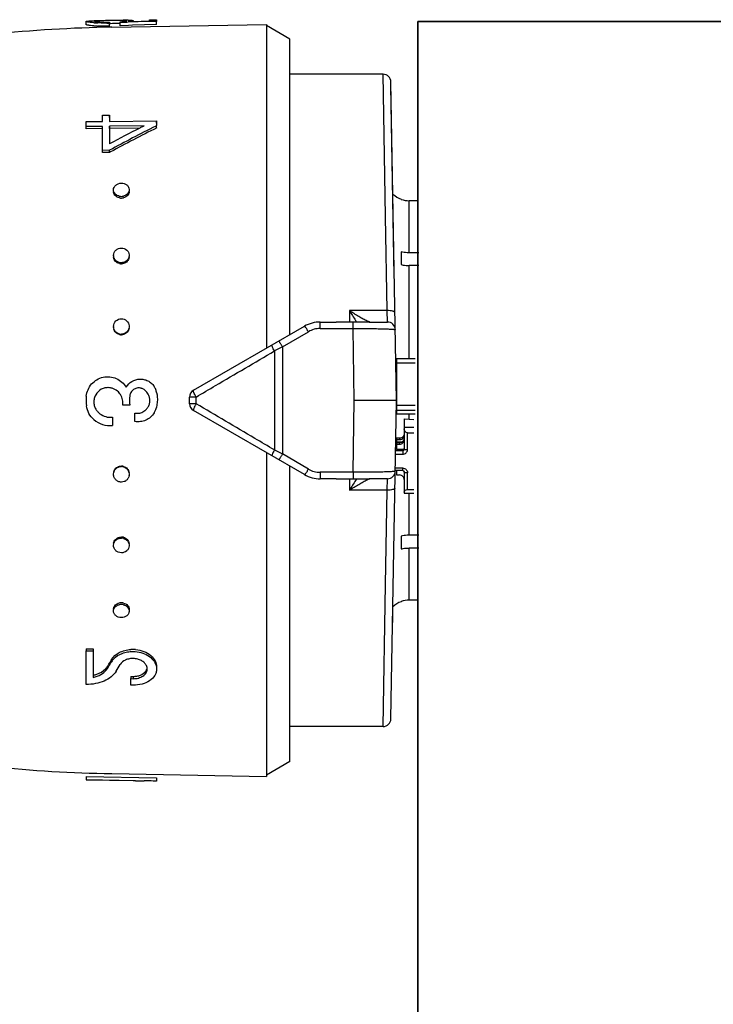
# Model space of a CAD drawing. Header units: millimetres. Extents: x 14365 to 105143, y -126377 to -22383.
# Tile 55 of 191: x 46597 to 46641, y -122816 to -122753. Entities that reach past the tile are written whole.
import ezdxf

# ---------------------------------------------------------------- set-up
doc = ezdxf.new("R2010")
doc.units = ezdxf.units.MM
doc.layers.add('UT_ZAŘÍZENÍ - OT', color=3, linetype='Continuous', lineweight=35)

msp = doc.modelspace()

# ---------------------------------------------------------------- linework, layer by layer
at = {"color": 0, "linetype": 'Continuous'}
for p, q in [((46601.289, -122753.468), (46601.286, -122753.268)), ((46601.922, -122753.222), (46601.937, -122753.221)), ((46601.937, -122753.221), (46601.949, -122753.221)), ((46601.938, -122753.281), (46601.937, -122753.235)), ((46602.851, -122753.208), (46602.729, -122753.21)), ((46602.775, -122753.308), (46602.775, -122753.37)), ((46602.779, -122753.569), (46602.775, -122753.37)), ((46602.852, -122753.408), (46602.777, -122753.409)), ((46602.921, -122753.632), (46612.789, -122753.459)), ((46603.463, -122753.402), (46603.432, -122753.402)), ((46603.461, -122753.341), (46603.461, -122753.288)), ((46603.891, -122753.325), (46603.461, -122753.341)), ((46603.465, -122753.54), (46603.461, -122753.341)), ((46603.981, -122753.521), (46603.465, -122753.54)), ((46603.685, -122753.268), (46603.684, -122753.204)), ((46603.978, -122753.322), (46603.891, -122753.325)), ((46603.973, -122753.274), (46604.276, -122753.264)), ((46605.269, -122753.277), (46603.978, -122753.322)), ((46604.239, -122753.512), (46603.981, -122753.521)), ((46604.122, -122753.269), (46604.122, -122753.254)), ((46605.788, -122753.458), (46604.239, -122753.512)), ((46604.276, -122753.264), (46605.335, -122753.23)), ((46604.285, -122753.21), (46604.286, -122753.263)), ((46605.336, -122753.274), (46605.269, -122753.277)), ((46605.335, -122753.162), (46605.785, -122753.154)), ((46605.335, -122753.23), (46605.335, -122753.162)), ((46605.785, -122753.259), (46605.336, -122753.274)), ((46605.785, -122753.154), (46605.785, -122753.259)), ((46605.788, -122753.458), (46605.785, -122753.259)), ((46612.789, -122753.459), (46612.789, -122774.104)), ((46614.289, -122754.399), (46612.789, -122753.533)), ((46614.289, -122773.238), (46614.289, -122754.399)), ((46620.235, -122756.633), (46614.289, -122756.633)), ((46620.389, -122765.698), (46620.235, -122756.633)), ((46621.089, -122777.433), (46620.735, -122757.125)), ((46620.951, -122769.499), (46620.739, -122757.374)), ((46602.335, -122759.238), (46602.785, -122759.233)), ((46602.335, -122759.644), (46602.335, -122759.238)), ((46602.785, -122759.233), (46602.785, -122759.638)), ((46602.789, -122759.383), (46602.785, -122759.233)), ((46601.286, -122759.657), (46602.335, -122759.644)), ((46601.286, -122759.968), (46601.286, -122759.657)), ((46602.335, -122759.955), (46601.286, -122759.968)), ((46601.289, -122760.112), (46601.286, -122759.968)), ((46602.335, -122761.487), (46602.335, -122759.955)), ((46602.785, -122759.638), (46605.785, -122759.599)), ((46605, -122759.921), (46602.785, -122759.949)), ((46602.785, -122759.949), (46602.785, -122761.068)), ((46602.789, -122760.094), (46602.785, -122759.949)), ((46604.944, -122759.949), (46605, -122759.921)), ((46605.785, -122759.911), (46605.73, -122759.939)), ((46605.785, -122759.599), (46605.785, -122759.911)), ((46605.788, -122759.746), (46605.785, -122759.599)), ((46605.788, -122760.055), (46605.785, -122759.911)), ((46602.339, -122760.099), (46601.289, -122760.112)), ((46604.706, -122760.069), (46602.789, -122760.094)), ((46602.789, -122760.094), (46602.789, -122760.951)), ((46602.785, -122761.482), (46602.335, -122761.487)), ((46602.339, -122761.618), (46602.335, -122761.487)), ((46602.789, -122761.613), (46602.339, -122761.618)), ((46602.789, -122761.613), (46602.785, -122761.482)), ((46602.841, -122761.585), (46602.789, -122761.613)), ((46621.389, -122764.597), (46621.389, -122764.61)), ((46621.889, -122768.02), (46621.889, -122764.696)), ((46622.459, -122764.696), (46621.889, -122764.696)), ((46620.491, -122771.709), (46620.389, -122765.698)), ((46621.389, -122767.96), (46621.389, -122768.773)), ((46622.507, -122768.02), (46621.889, -122768.02)), ((46621.889, -122774.759), (46621.889, -122768.833)), ((46622.514, -122768.833), (46621.889, -122768.833)), ((46618.089, -122771.709), (46618.089, -122772.442)), ((46620.491, -122771.709), (46618.089, -122771.709)), ((46620.51, -122772.433), (46620.491, -122771.709)), ((46616.219, -122772.848), (46616.219, -122772.433)), ((46616.219, -122772.433), (46617.246, -122772.433)), ((46618.317, -122772.848), (46618.316, -122772.441)), ((46619.353, -122772.433), (46620.51, -122772.433)), ((46608.139, -122776.789), (46615.219, -122772.701)), ((46613.823, -122774.021), (46615.469, -122773.053)), ((46616.219, -122772.848), (46618.317, -122772.848)), ((46618.389, -122777.433), (46618.317, -122772.848)), ((46613.302, -122774.278), (46613.302, -122780.589)), ((46613.823, -122774.021), (46613.823, -122780.845)), ((46621.089, -122774.759), (46621.089, -122778.281)), ((46621.089, -122774.759), (46622.289, -122774.759)), ((46621.089, -122775.043), (46622.289, -122775.043)), ((46607.889, -122777.645), (46607.889, -122777.222)), ((46608.302, -122777.649), (46608.302, -122777.218)), ((46618.317, -122782.019), (46618.389, -122777.433)), ((46621.089, -122777.433), (46618.389, -122777.433)), ((46620.735, -122797.742), (46621.089, -122777.433)), ((46604.075, -122777.736), (46603.625, -122777.736)), ((46604.395, -122778.777), (46604.395, -122778.242)), ((46615.219, -122782.165), (46608.139, -122778.078)), ((46621.089, -122777.739), (46622.289, -122777.739)), ((46621.089, -122778.054), (46622.289, -122778.054)), ((46602.965, -122778.505), (46602.965, -122779.039)), ((46621.089, -122778.281), (46622.289, -122778.281)), ((46621.589, -122778.608), (46621.589, -122780.531)), ((46621.589, -122778.608), (46622.189, -122778.641)), ((46621.889, -122778.624), (46621.889, -122778.281)), ((46621.589, -122779.139), (46622.189, -122779.139)), ((46621.789, -122780.57), (46621.789, -122779.491)), ((46621.789, -122779.491), (46622.189, -122779.491)), ((46621.043, -122780.048), (46621.049, -122779.725)), ((46621.091, -122780.051), (46621.043, -122780.048)), ((46621.043, -122780.082), (46621.452, -122780.082)), ((46621.089, -122779.837), (46621.089, -122780.082)), ((46621.289, -122779.837), (46621.089, -122779.837)), ((46621.089, -122779.935), (46621.289, -122779.935)), ((46621.089, -122780.13), (46621.089, -122780.571)), ((46621.289, -122780.13), (46621.089, -122780.13)), ((46621.289, -122779.837), (46621.289, -122779.935)), ((46621.289, -122780.13), (46621.289, -122780.227)), ((46612.789, -122780.762), (46612.789, -122801.407)), ((46621.033, -122780.629), (46621.489, -122780.629)), ((46621.089, -122780.473), (46621.036, -122780.473)), ((46621.089, -122780.277), (46621.039, -122780.277)), ((46621.089, -122780.227), (46621.289, -122780.227)), ((46621.489, -122780.571), (46621.089, -122780.571)), ((46621.489, -122780.571), (46621.489, -122780.864)), ((46615.469, -122781.814), (46613.823, -122780.845)), ((46621.029, -122780.864), (46621.489, -122780.864)), ((46614.289, -122800.467), (46614.289, -122781.628)), ((46616.219, -122782.019), (46616.219, -122782.433)), ((46618.317, -122782.019), (46616.219, -122782.019)), ((46618.317, -122782.019), (46618.316, -122782.426)), ((46621.489, -122781.908), (46621.011, -122781.908)), ((46621.489, -122781.747), (46621.014, -122781.747)), ((46621.089, -122781.908), (46621.089, -122782.189)), ((46621.489, -122781.908), (46621.489, -122781.747)), ((46621.589, -122782.002), (46621.589, -122783.356)), ((46617.246, -122782.433), (46616.219, -122782.433)), ((46618.089, -122782.425), (46618.089, -122783.158)), ((46620.51, -122782.433), (46619.353, -122782.433)), ((46620.491, -122783.158), (46620.51, -122782.433)), ((46621.089, -122782.189), (46621.289, -122782.189)), ((46621.789, -122783.12), (46621.789, -122782.041)), ((46620.491, -122783.158), (46618.089, -122783.158)), ((46620.389, -122789.169), (46620.491, -122783.158)), ((46621.789, -122783.12), (46622.189, -122783.12)), ((46621.589, -122783.356), (46622.189, -122783.356)), ((46621.889, -122786.033), (46621.889, -122783.356)), ((46621.389, -122786.094), (46621.389, -122786.907)), ((46622.514, -122786.033), (46621.889, -122786.033)), ((46621.889, -122790.17), (46621.889, -122786.846)), ((46622.507, -122786.846), (46621.889, -122786.846)), ((46620.235, -122798.233), (46620.389, -122789.169)), ((46622.459, -122790.17), (46621.889, -122790.17)), ((46621.389, -122790.256), (46621.389, -122790.269)), ((46620.834, -122792.048), (46620.849, -122791.187)), ((46601.289, -122793.274), (46601.286, -122793.406)), ((46601.289, -122793.274), (46601.739, -122793.279)), ((46601.739, -122793.279), (46601.735, -122793.411)), ((46601.286, -122795.548), (46601.286, -122793.406)), ((46601.286, -122793.406), (46601.735, -122793.411)), ((46601.735, -122793.411), (46601.735, -122795.099)), ((46602.656, -122794.386), (46602.652, -122794.527)), ((46602.766, -122794.339), (46602.794, -122794.291)), ((46602.883, -122794.011), (46602.911, -122793.963)), ((46602.911, -122793.963), (46602.907, -122794.101)), ((46604.139, -122795.031), (46604.135, -122795.177)), ((46604.135, -122795.585), (46604.135, -122795.177)), ((46604.135, -122795.177), (46604.285, -122795.179)), ((46604.139, -122795.031), (46604.289, -122795.033)), ((46604.289, -122795.033), (46604.285, -122795.179)), ((46604.285, -122795.587), (46604.135, -122795.585)), ((46620.235, -122798.233), (46614.289, -122798.233)), ((46614.289, -122800.467), (46612.789, -122801.333)), ((46601.289, -122801.419), (46601.286, -122801.619)), ((46601.289, -122801.419), (46605.788, -122801.498)), ((46602.921, -122801.235), (46612.789, -122801.407)), ((46601.286, -122801.631), (46601.286, -122801.619)), ((46601.286, -122801.619), (46605.785, -122801.697)), ((46604.435, -122801.686), (46601.286, -122801.631)), ((46604.435, -122801.689), (46604.435, -122801.686)), ((46604.435, -122801.689), (46604.998, -122801.699)), ((46605.788, -122801.498), (46605.785, -122801.697)), ((46605.788, -122801.508), (46605.785, -122801.708)), ((46605.785, -122801.697), (46605.785, -122801.708))]:
    msp.add_line(p, q, dxfattribs=at)
for centre, radius, start, end in [((46604.492, -122843.618), 90, 91, 95.86353), ((46602.404, -122744.792), 8.577, 265.82558, 266.62577), ((46602.405, -122744.941), 8.626, 265.85586, 266.65073), ((46602.553, -122788.956), 35.74, 91.01238, 91.21551), ((46602.477, -122743.538), 9.833, 266.63176, 267.39596), ((46602.478, -122743.67), 9.899, 266.65673, 267.41559), ((46602.082, -122755.017), 1.789, 94.25337, 94.6326), ((46602.138, -122755.786), 2.559, 93.45872, 94.22835), ((46602.558, -122740.828), 12.544, 270.2757, 270.99142), ((46602.601, -122743.279), 10.03, 270.37671, 270.99382), ((46603.012, -122746.88), 6.424, 274.00652, 274.76218), ((46603.098, -122747.922), 5.379, 274.77014, 275.5791), ((46603.534, -122758.482), 5.28, 88.37447, 89.19799), ((46604.395, -122795.311), 42.126, 90.84632, 91.00332), ((46604.109, -122776.21), 23.023, 90.56986, 90.83886), ((46604.009, -122766.414), 13.227, 90.13111, 90.55891), ((46620.235, -122757.133), 0.5, 1.00273, 90.00005), ((46653.074, -122853.873), 105.191, 116.74897, 118.55954), ((46649.706, -122848.849), 99.533, 116.72558, 116.87901), ((46652.618, -122854.537), 105.923, 116.89327, 118.06457), ((46652.81, -122854.25), 105.279, 116.52799, 118.3353), ((46603.378, -122764.113), 0.34, 181.83857, 189.22993), ((46603.531, -122763.843), 0.578, 257.40046, 263.77919), ((46603.53, -122763.854), 0.567, 263.76903, 270.51539), ((46603.529, -122763.844), 0.577, 270.61415, 283.65474), ((46603.709, -122764.104), 0.33, 0.0012, 1.80344), ((46621.889, -122763.183), 1.5, 226.64917, 250.52878), ((46603.535, -122763.946), 0.583, 257.43846, 263.79562), ((46603.534, -122763.957), 0.572, 263.78497, 270.51556), ((46603.532, -122763.946), 0.582, 270.61233, 283.61615), ((46621.891, -122763.187), 1.509, 250.58004, 269.92942), ((46603.45, -122768.184), 0.415, 180.00363, 182.62681), ((46603.534, -122768.12), 0.529, 255.90699, 262.90203), ((46603.537, -122768.188), 0.533, 255.94846, 262.92018), ((46603.532, -122768.134), 0.515, 262.89641, 270.33517), ((46603.536, -122768.203), 0.519, 262.91395, 270.33539), ((46603.621, -122768.253), 0.417, 351.68515, 359.95596), ((46638.872, -122759.186), 24.264, 211.06983, 212.81472), ((46616.219, -122774.433), 2, 90, 120), ((46634.915, -122761.731), 19.559, 212.83138, 213.19135), ((46620.51, -122772.933), 0.5, 0.9973, 89.99995), ((46603.506, -122772.718), 0.471, 180.01487, 185.18459), ((46603.536, -122772.708), 0.505, 254.94557, 262.29746), ((46603.54, -122772.739), 0.509, 254.989, 262.3166), ((46603.534, -122772.725), 0.488, 262.29512, 270.14263), ((46616.22, -122774.327), 1.479, 90.0293, 120.51258), ((46603.537, -122772.756), 0.492, 262.31359, 270.14288), ((46721.384, -122993.394), 244.324, 116.11937, 116.25551), ((46620.99, -122775.589), 0.0994, 313.59217, 359.98031), ((46620.989, -122775.577), 0.301, 284.00989, 289.44256), ((46602.682, -122777.496), 0.878, 79.26214, 86.10486), ((46602.672, -122777.545), 0.927, 73.07928, 79.21627), ((46602.668, -122777.583), 0.963, 41.07571, 50.01192), ((46602.662, -122777.587), 0.97, 32.46127, 41.04427), ((46604.644, -122777.211), 0.576, 71.25318, 78.39725), ((46604.646, -122777.205), 0.569, 63.84048, 71.25521), ((46604.521, -122777.44), 0.836, 39.13046, 49.82845), ((46604.528, -122777.435), 0.828, 29.69129, 39.12926), ((46604.725, -122777.134), 1.078, 27.84061, 34.02965), ((46604.729, -122777.132), 1.073, 21.6663, 27.84286), ((46604.746, -122777.125), 1.054, 15.21143, 21.66816), ((46603.834, -122777.372), 1.999, 11.83461, 15.19202), ((46608.389, -122777.222), 0.5, 120, 180), ((46620.989, -122777.205), 0.3, 70.55401, 72.35353), ((46603.947, -122777.433), 2.661, 174.20363, 187.38301), ((46606.372, -122777.433), 2.316, 172.81682, 187.51949), ((46602.676, -122777.539), 0.893, 214.11402, 220.95302), ((46602.847, -122777.391), 1.119, 220.98571, 227.22441), ((46604.537, -122777.47), 0.785, 259.56156, 266.77563), ((46604.524, -122777.432), 0.831, 307.97112, 320.9467), ((46604.517, -122777.425), 0.841, 320.92395, 328.11089), ((46604.566, -122777.571), 1.247, 328.36326, 330.5708), ((46604.58, -122777.579), 1.23, 330.55262, 339.45926), ((46604.626, -122777.596), 1.181, 339.47291, 345.3977), ((46608.389, -122777.645), 0.5, 180, 240), ((46602.848, -122777.399), 1.644, 229.79423, 274.1007), ((46602.847, -122777.407), 1.104, 269.87405, 276.1358), ((46621.299, -122779.64), 0.29, 325.94596, 359.95559), ((46721.384, -122561.472), 244.324, 243.74449, 243.88063), ((46603.533, -122782.142), 0.489, 81.95126, 89.79291), ((46603.537, -122782.111), 0.493, 81.96974, 89.79318), ((46603.531, -122782.16), 0.507, 74.61727, 81.95392), ((46603.534, -122782.129), 0.51, 74.66061, 81.97306), ((46616.22, -122780.54), 1.479, 239.48743, 269.97069), ((46620.51, -122781.933), 0.5, 270, 359), ((46621.501, -122782.002), 0.0882, 0.03691, 8.66078), ((46603.554, -122782.151), 0.481, 352.20997, 354.91531), ((46616.219, -122780.433), 2, 240, 270), ((46638.794, -122795.631), 24.171, 147.18194, 148.9335), ((46635.257, -122793.358), 19.968, 146.8123, 147.16491), ((46603.532, -122786.733), 0.516, 82.18024, 89.60747), ((46603.535, -122786.665), 0.52, 82.19776, 89.60771), ((46603.529, -122786.75), 0.533, 75.22208, 82.18643), ((46603.533, -122786.682), 0.537, 75.26335, 82.20456), ((46621.891, -122791.68), 1.509, 90.07058, 109.41996), ((46603.378, -122790.754), 0.34, 170.77007, 178.16143), ((46603.53, -122791.019), 0.574, 89.52764, 102.6205), ((46603.534, -122790.917), 0.579, 90.47615, 102.57666), ((46603.533, -122790.901), 0.563, 89.46365, 90.42767), ((46603.53, -122791.014), 0.569, 82.70603, 89.43816), ((46603.533, -122790.912), 0.574, 82.72194, 89.43835), ((46603.528, -122791.029), 0.584, 76.3765, 82.71678), ((46603.531, -122790.926), 0.588, 76.41423, 82.73319), ((46603.709, -122790.763), 0.33, 358.19656, 359.9988), ((46621.889, -122791.683), 1.5, 109.47122, 133.35083), ((46604.266, -122795.257), 1.949, 89.34777, 93.68224), ((46604.266, -122795.289), 1.981, 84.74512, 89.3338), ((46603.871, -122794.688), 1.129, 136.6726, 142.69573), ((46601.787, -122793.839), 1.027, 315.49883, 321.71461), ((46601.865, -122793.901), 0.927, 321.71489, 328.50896), ((46564.236, -122771.246), 44.921, 328.78337, 329.0635), ((46564.714, -122771.199), 44.466, 328.57088, 328.85214), ((46563.362, -122770.382), 46.046, 328.85211, 329.1259), ((46562.513, -122770.214), 46.929, 329.13232, 329.40315), ((46603.776, -122794.615), 1.009, 142.68913, 149.33475), ((46564.981, -122771.318), 44.808, 328.5423, 329.17295), ((46604.727, -122794.558), 0.458, 358.60453, 6.96692), ((46601.351, -122793.23), 1.908, 281.62893, 285.76186), ((46620.235, -122797.733), 0.5, 270, 359), ((46604.492, -122711.249), 90, 264.13647, 269)]:
    msp.add_arc(centre, radius, start, end, dxfattribs=at)
at = {"color": 0, "linetype": 'Continuous', "extrusion": (0, 0, -1)}
for centre, major_axis, ratio, start_param, end_param in [((46621.789, -122779.256), (0, -0.235), 0.85043, 0, 1.570796), ((46621.789, -122783.277), (0.2, 0), 0.785695, 3.141593, 4.712389)]:
    msp.add_ellipse(centre, major_axis=major_axis, ratio=ratio, start_param=start_param, end_param=end_param, dxfattribs=at)
at = {"color": 0, "linetype": 'Continuous'}
for points, knots in [([(46601.286, -122753.268), (46601.286, -122753.265), (46601.293, -122753.259), (46601.3, -122753.256), (46601.306, -122753.255)], [0, 0, 0, 0, 0.34526, 1, 1, 1, 1]), ([(46601.78, -122753.346), (46601.71, -122753.341), (46601.612, -122753.332), (46601.49, -122753.318), (46601.419, -122753.308), (46601.364, -122753.298), (46601.322, -122753.288), (46601.299, -122753.281), (46601.286, -122753.272), (46601.286, -122753.268)], [0, 0, 0, 0, 0.415889, 0.585993, 0.728367, 0.841268, 0.923827, 0.975949, 1, 1, 1, 1]), ([(46601.781, -122753.545), (46601.712, -122753.54), (46601.614, -122753.531), (46601.493, -122753.517), (46601.422, -122753.507), (46601.367, -122753.498), (46601.326, -122753.488), (46601.302, -122753.48), (46601.289, -122753.472), (46601.289, -122753.468)], [0, 0, 0, 0, 0.416026, 0.586157, 0.728535, 0.841423, 0.923955, 0.976034, 1, 1, 1, 1]), ([(46601.306, -122753.255), (46601.309, -122753.254), (46601.329, -122753.248), (46601.349, -122753.245), (46601.365, -122753.243)], [0, 0, 0, 0, 0.194984, 1, 1, 1, 1]), ([(46601.365, -122753.243), (46601.421, -122753.236), (46601.565, -122753.23), (46601.708, -122753.226), (46601.795, -122753.224)], [0, 0, 0, 0, 0.393124, 1, 1, 1, 1]), ([(46601.937, -122753.235), (46601.922, -122753.236), (46601.897, -122753.238), (46601.863, -122753.243), (46601.842, -122753.247), (46601.83, -122753.251), (46601.828, -122753.254)], [0, 0, 0, 0, 0.402142, 0.703286, 0.901798, 1, 1, 1, 1]), ([(46601.828, -122753.254), (46601.828, -122753.254), (46601.828, -122753.255), (46601.828, -122753.256), (46601.828, -122753.256)], [0, 0, 0, 0, 0.519614, 1, 1, 1, 1]), ([(46601.828, -122753.256), (46601.828, -122753.258), (46601.833, -122753.261), (46601.849, -122753.267), (46601.887, -122753.275), (46601.949, -122753.283), (46601.998, -122753.287), (46602.027, -122753.29)], [0, 0, 0, 0, 0.026104, 0.078509, 0.271488, 0.580502, 1, 1, 1, 1]), ([(46602.729, -122753.21), (46602.59, -122753.213), (46602.341, -122753.218), (46602.092, -122753.225), (46601.983, -122753.232)], [0, 0, 0, 0, 0.5608, 1, 1, 1, 1]), ([(46602.027, -122753.29), (46602.07, -122753.293), (46602.283, -122753.307), (46602.497, -122753.31), (46602.667, -122753.309)], [0, 0, 0, 0, 0.202928, 1, 1, 1, 1]), ([(46602.619, -122753.372), (46602.567, -122753.372), (46602.371, -122753.372), (46602.175, -122753.367), (46602.03, -122753.361)], [0, 0, 0, 0, 0.261385, 1, 1, 1, 1]), ([(46602.779, -122753.569), (46602.714, -122753.57), (46602.465, -122753.572), (46602.216, -122753.568), (46602.032, -122753.559)], [0, 0, 0, 0, 0.261104, 1, 1, 1, 1]), ([(46603.43, -122753.202), (46603.386, -122753.202), (46603.193, -122753.203), (46603, -122753.205), (46602.851, -122753.208)], [0, 0, 0, 0, 0.228486, 1, 1, 1, 1]), ([(46603.432, -122753.402), (46603.387, -122753.402), (46603.194, -122753.403), (46603.001, -122753.405), (46602.852, -122753.408)], [0, 0, 0, 0, 0.228577, 1, 1, 1, 1]), ([(46603.608, -122753.203), (46603.594, -122753.203), (46603.535, -122753.202), (46603.475, -122753.202), (46603.43, -122753.202)], [0, 0, 0, 0, 0.229978, 1, 1, 1, 1]), ([(46603.621, -122753.275), (46603.659, -122753.271), (46603.725, -122753.264), (46603.801, -122753.253), (46603.846, -122753.244), (46603.868, -122753.238), (46603.881, -122753.234), (46603.887, -122753.228), (46603.887, -122753.226)], [0, 0, 0, 0, 0.416564, 0.727805, 0.840468, 0.923103, 0.975235, 1, 1, 1, 1]), ([(46603.795, -122753.209), (46603.787, -122753.208), (46603.75, -122753.206), (46603.713, -122753.205), (46603.684, -122753.204)], [0, 0, 0, 0, 0.216654, 1, 1, 1, 1]), ([(46603.864, -122753.216), (46603.859, -122753.215), (46603.836, -122753.212), (46603.813, -122753.21), (46603.795, -122753.209)], [0, 0, 0, 0, 0.191517, 1, 1, 1, 1]), ([(46603.887, -122753.226), (46603.887, -122753.224), (46603.877, -122753.218), (46603.87, -122753.217), (46603.864, -122753.216)], [0, 0, 0, 0, 0.306489, 1, 1, 1, 1]), ([(46604.122, -122753.254), (46604.111, -122753.255), (46604.061, -122753.263), (46604.012, -122753.269), (46603.973, -122753.274)], [0, 0, 0, 0, 0.219199, 1, 1, 1, 1]), ([(46603.979, -122753.188), (46603.994, -122753.188), (46604.046, -122753.188), (46604.098, -122753.188), (46604.136, -122753.189)], [0, 0, 0, 0, 0.28218, 1, 1, 1, 1]), ([(46604.285, -122753.21), (46604.285, -122753.215), (46604.267, -122753.223), (46604.239, -122753.232), (46604.186, -122753.243), (46604.145, -122753.25), (46604.122, -122753.254)], [0, 0, 0, 0, 0.080473, 0.272652, 0.58028, 1, 1, 1, 1]), ([(46604.136, -122753.189), (46604.146, -122753.19), (46604.179, -122753.191), (46604.212, -122753.193), (46604.235, -122753.196)], [0, 0, 0, 0, 0.312325, 1, 1, 1, 1]), ([(46604.235, -122753.196), (46604.248, -122753.197), (46604.264, -122753.199), (46604.28, -122753.204), (46604.285, -122753.208), (46604.285, -122753.21)], [0, 0, 0, 0, 0.708486, 0.898996, 1, 1, 1, 1]), ([(46603.035, -122764.013), (46603.034, -122763.957), (46603.06, -122763.841), (46603.173, -122763.697), (46603.34, -122763.604), (46603.469, -122763.581), (46603.535, -122763.581)], [0, 0, 0, 0, 0.229393, 0.470966, 0.729703, 1, 1, 1, 1]), ([(46603.535, -122763.581), (46603.599, -122763.58), (46603.724, -122763.599), (46603.888, -122763.683), (46604.002, -122763.818), (46604.033, -122763.928), (46604.035, -122763.982)], [0, 0, 0, 0, 0.270385, 0.528616, 0.769944, 1, 1, 1, 1]), ([(46603.139, -122764.259), (46603.108, -122764.225), (46603.058, -122764.148), (46603.037, -122764.058), (46603.035, -122764.013)], [0, 0, 0, 0, 0.509651, 1, 1, 1, 1]), ([(46603.408, -122764.515), (46603.318, -122764.495), (46603.15, -122764.416), (46603.056, -122764.25), (46603.043, -122764.168)], [0, 0, 0, 0, 0.524629, 1, 1, 1, 1]), ([(46603.405, -122764.407), (46603.379, -122764.401), (46603.281, -122764.372), (46603.19, -122764.315), (46603.139, -122764.259)], [0, 0, 0, 0, 0.260211, 1, 1, 1, 1]), ([(46603.931, -122764.252), (46603.914, -122764.27), (46603.839, -122764.341), (46603.741, -122764.386), (46603.665, -122764.405)], [0, 0, 0, 0, 0.24218, 1, 1, 1, 1]), ([(46604.039, -122764.104), (46604.039, -122764.196), (46603.953, -122764.393), (46603.769, -122764.488), (46603.669, -122764.512)], [0, 0, 0, 0, 0.47302, 1, 1, 1, 1]), ([(46604.035, -122763.982), (46604.036, -122764.03), (46604.018, -122764.129), (46603.964, -122764.214), (46603.931, -122764.252)], [0, 0, 0, 0, 0.488775, 1, 1, 1, 1]), ([(46603.035, -122768.184), (46603.035, -122768.123), (46603.063, -122767.999), (46603.174, -122767.843), (46603.341, -122767.742), (46603.47, -122767.716), (46603.535, -122767.716)], [0, 0, 0, 0, 0.241806, 0.488407, 0.741812, 1, 1, 1, 1]), ([(46603.103, -122768.417), (46603.093, -122768.401), (46603.057, -122768.334), (46603.038, -122768.259), (46603.036, -122768.203)], [0, 0, 0, 0, 0.253103, 1, 1, 1, 1]), ([(46603.535, -122767.716), (46603.658, -122767.715), (46603.852, -122767.783), (46604, -122767.98), (46604.032, -122768.099), (46604.035, -122768.158)], [0, 0, 0, 0, 0.507384, 0.755665, 1, 1, 1, 1]), ([(46604.035, -122768.158), (46604.037, -122768.209), (46604.027, -122768.277), (46604.003, -122768.341), (46603.996, -122768.356)], [0, 0, 0, 0, 0.747031, 1, 1, 1, 1]), ([(46621.889, -122768.02), (46621.847, -122768.02), (46621.678, -122768.015), (46621.511, -122767.99), (46621.389, -122767.96)], [0, 0, 0, 0, 0.252472, 1, 1, 1, 1]), ([(46603.408, -122768.706), (46603.316, -122768.683), (46603.144, -122768.588), (46603.056, -122768.41), (46603.043, -122768.32)], [0, 0, 0, 0, 0.510101, 1, 1, 1, 1]), ([(46603.405, -122768.633), (46603.343, -122768.618), (46603.225, -122768.565), (46603.135, -122768.47), (46603.103, -122768.417)], [0, 0, 0, 0, 0.506643, 1, 1, 1, 1]), ([(46603.996, -122768.356), (46603.967, -122768.423), (46603.875, -122768.545), (46603.738, -122768.613), (46603.665, -122768.632)], [0, 0, 0, 0, 0.492845, 1, 1, 1, 1]), ([(46604.034, -122768.313), (46604.021, -122768.404), (46603.934, -122768.583), (46603.761, -122768.68), (46603.669, -122768.704)], [0, 0, 0, 0, 0.489899, 1, 1, 1, 1]), ([(46621.389, -122768.773), (46621.429, -122768.783), (46621.594, -122768.818), (46621.762, -122768.833), (46621.889, -122768.833)], [0, 0, 0, 0, 0.247091, 1, 1, 1, 1]), ([(46619.21, -122772.369), (46619.126, -122772.33), (46618.949, -122772.236), (46618.573, -122772.02), (46618.284, -122771.838), (46618.089, -122771.709)], [0, 0, 0, 0, 0.213248, 0.460801, 1, 1, 1, 1]), ([(46620.991, -122771.837), (46620.991, -122771.828), (46620.982, -122771.805), (46620.949, -122771.782), (46620.902, -122771.76), (46620.813, -122771.732), (46620.673, -122771.712), (46620.555, -122771.707), (46620.491, -122771.709)], [0, 0, 0, 0, 0.054454, 0.124226, 0.220024, 0.341181, 0.645763, 1, 1, 1, 1]), ([(46603.035, -122772.718), (46603.035, -122772.592), (46603.143, -122772.328), (46603.408, -122772.223), (46603.535, -122772.222)], [0, 0, 0, 0, 0.49811, 1, 1, 1, 1]), ([(46603.535, -122772.222), (46603.656, -122772.222), (46603.906, -122772.314), (46604.023, -122772.554), (46604.033, -122772.673)], [0, 0, 0, 0, 0.501804, 1, 1, 1, 1]), ([(46618.316, -122772.441), (46618.137, -122772.443), (46617.78, -122772.442), (46617.423, -122772.433), (46617.246, -122772.433)], [0, 0, 0, 0, 0.502804, 1, 1, 1, 1]), ([(46619.353, -122772.433), (46619.273, -122772.433), (46618.928, -122772.434), (46618.582, -122772.438), (46618.316, -122772.441)], [0, 0, 0, 0, 0.230893, 1, 1, 1, 1]), ([(46619.288, -122772.405), (46619.282, -122772.402), (46619.256, -122772.391), (46619.23, -122772.379), (46619.21, -122772.369)], [0, 0, 0, 0, 0.229765, 1, 1, 1, 1]), ([(46619.319, -122772.417), (46619.317, -122772.416), (46619.306, -122772.412), (46619.296, -122772.408), (46619.288, -122772.405)], [0, 0, 0, 0, 0.235586, 1, 1, 1, 1]), ([(46619.379, -122772.433), (46619.371, -122772.433), (46619.35, -122772.428), (46619.331, -122772.422), (46619.319, -122772.417)], [0, 0, 0, 0, 0.393757, 1, 1, 1, 1]), ([(46603.408, -122773.231), (46603.325, -122773.209), (46603.168, -122773.122), (46603.079, -122772.966), (46603.056, -122772.884)], [0, 0, 0, 0, 0.50198, 1, 1, 1, 1]), ([(46603.405, -122773.196), (46603.332, -122773.176), (46603.193, -122773.105), (46603.103, -122772.977), (46603.074, -122772.908)], [0, 0, 0, 0, 0.50114, 1, 1, 1, 1]), ([(46604.018, -122772.844), (46603.995, -122772.926), (46603.906, -122773.084), (46603.748, -122773.172), (46603.665, -122773.195)], [0, 0, 0, 0, 0.49918, 1, 1, 1, 1]), ([(46604.034, -122772.818), (46604.021, -122772.912), (46603.937, -122773.099), (46603.762, -122773.204), (46603.669, -122773.23)], [0, 0, 0, 0, 0.498032, 1, 1, 1, 1]), ([(46615.469, -122773.053), (46615.449, -122773.033), (46615.417, -122772.985), (46615.384, -122772.911), (46615.344, -122772.848), (46615.306, -122772.797), (46615.275, -122772.756), (46615.25, -122772.724), (46615.235, -122772.708), (46615.222, -122772.699), (46615.219, -122772.701)], [0, 0, 0, 0, 0.198142, 0.388892, 0.560134, 0.707991, 0.828678, 0.918542, 0.975091, 1, 1, 1, 1]), ([(46618.317, -122772.848), (46618.493, -122772.848), (46618.838, -122772.848), (46619.338, -122772.85), (46619.799, -122772.856), (46620.15, -122772.863), (46620.397, -122772.871), (46620.553, -122772.877), (46620.688, -122772.883), (46620.799, -122772.89), (46620.887, -122772.898), (46620.951, -122772.905), (46620.989, -122772.913), (46621.006, -122772.918), (46621.01, -122772.923), (46621.01, -122772.925)], [0, 0, 0, 0, 0.195605, 0.383531, 0.55643, 0.707585, 0.773165, 0.831259, 0.881323, 0.92293, 0.955723, 0.979458, 0.994025, 0.997954, 1, 1, 1, 1]), ([(46613.823, -122774.021), (46613.793, -122773.971), (46613.75, -122773.9), (46613.694, -122773.81), (46613.657, -122773.755), (46613.627, -122773.71), (46613.603, -122773.678), (46613.586, -122773.66), (46613.578, -122773.652), (46613.574, -122773.651), (46613.573, -122773.652)], [0, 0, 0, 0, 0.387648, 0.559336, 0.708365, 0.829964, 0.920373, 0.976704, 0.992026, 1, 1, 1, 1]), ([(46608.302, -122777.218), (46608.718, -122776.973), (46610.384, -122775.993), (46612.051, -122775.013), (46613.302, -122774.278)], [0, 0, 0, 0, 0.249365, 1, 1, 1, 1]), ([(46613.302, -122774.278), (46613.276, -122774.231), (46613.239, -122774.163), (46613.196, -122774.075), (46613.171, -122774.02), (46613.152, -122773.975), (46613.14, -122773.94), (46613.135, -122773.918), (46613.135, -122773.904), (46613.139, -122773.902)], [0, 0, 0, 0, 0.389691, 0.560136, 0.707341, 0.827183, 0.916538, 0.973346, 1, 1, 1, 1]), ([(46601.299, -122777.164), (46601.314, -122777.022), (46601.389, -122776.74), (46601.695, -122776.252), (46602.346, -122775.861), (46603.102, -122775.935), (46603.586, -122776.248), (46603.772, -122776.472), (46603.845, -122776.595)], [0, 0, 0, 0, 0.125806, 0.251598, 0.500158, 0.748611, 0.874302, 1, 1, 1, 1]), ([(46603.845, -122776.595), (46603.933, -122776.443), (46604.189, -122776.18), (46604.627, -122776.051), (46604.979, -122776.083), (46605.23, -122776.174), (46605.451, -122776.323), (46605.569, -122776.458), (46605.618, -122776.531)], [0, 0, 0, 0, 0.249691, 0.498274, 0.623384, 0.748679, 0.874168, 1, 1, 1, 1]), ([(46602.741, -122776.621), (46602.658, -122776.615), (46602.488, -122776.627), (46602.17, -122776.743), (46601.916, -122776.993), (46601.793, -122777.309), (46601.767, -122777.564), (46601.814, -122777.817), (46601.889, -122777.97), (46601.937, -122778.04)], [0, 0, 0, 0, 0.124702, 0.249421, 0.497433, 0.62303, 0.748788, 0.874419, 1, 1, 1, 1]), ([(46604.76, -122776.647), (46604.683, -122776.631), (46604.521, -122776.632), (46604.3, -122776.731), (46604.136, -122776.911), (46604.083, -122777.065), (46604.073, -122777.144)], [0, 0, 0, 0, 0.248903, 0.498305, 0.748695, 1, 1, 1, 1]), ([(46605.791, -122776.962), (46605.807, -122777.039), (46605.854, -122777.348), (46605.828, -122777.668), (46605.769, -122777.894)], [0, 0, 0, 0, 0.250786, 1, 1, 1, 1]), ([(46608.302, -122777.218), (46608.273, -122777.166), (46608.223, -122777.071), (46608.165, -122776.943), (46608.136, -122776.854), (46608.129, -122776.808), (46608.134, -122776.792), (46608.139, -122776.789)], [0, 0, 0, 0, 0.377895, 0.69297, 0.905251, 0.965919, 1, 1, 1, 1]), ([(46603.625, -122777.736), (46603.642, -122777.621), (46603.632, -122777.384), (46603.543, -122777.164), (46603.481, -122777.066)], [0, 0, 0, 0, 0.500135, 1, 1, 1, 1]), ([(46605.231, -122777.869), (46605.27, -122777.807), (46605.331, -122777.671), (46605.364, -122777.449), (46605.339, -122777.227), (46605.284, -122777.089), (46605.247, -122777.025)], [0, 0, 0, 0, 0.249892, 0.499949, 0.75024, 1, 1, 1, 1]), ([(46608.302, -122777.218), (46608.274, -122777.218), (46608.22, -122777.218), (46608.142, -122777.218), (46608.071, -122777.219), (46608.01, -122777.219), (46607.966, -122777.22), (46607.937, -122777.22), (46607.92, -122777.22), (46607.908, -122777.221), (46607.897, -122777.221), (46607.893, -122777.222), (46607.889, -122777.221), (46607.889, -122777.222)], [0, 0, 0, 0, 0.203374, 0.394866, 0.56769, 0.716771, 0.837685, 0.88646, 0.926896, 0.958626, 0.981467, 0.99529, 1, 1, 1, 1]), ([(46601.787, -122778.655), (46601.657, -122778.545), (46601.438, -122778.274), (46601.33, -122777.944), (46601.308, -122777.775)], [0, 0, 0, 0, 0.49938, 1, 1, 1, 1]), ([(46602.086, -122778.212), (46602.188, -122778.306), (46602.428, -122778.458), (46602.707, -122778.511), (46602.845, -122778.511)], [0, 0, 0, 0, 0.500561, 1, 1, 1, 1]), ([(46605.627, -122778.225), (46605.565, -122778.326), (46605.41, -122778.512), (46605.105, -122778.709), (46604.755, -122778.805), (46604.512, -122778.799), (46604.395, -122778.777)], [0, 0, 0, 0, 0.249964, 0.499879, 0.749906, 1, 1, 1, 1]), ([(46604.493, -122778.254), (46604.589, -122778.26), (46604.785, -122778.236), (46604.96, -122778.146), (46605.036, -122778.087)], [0, 0, 0, 0, 0.50069, 1, 1, 1, 1]), ([(46608.302, -122777.649), (46608.274, -122777.649), (46608.22, -122777.649), (46608.142, -122777.648), (46608.071, -122777.648), (46608.01, -122777.647), (46607.966, -122777.647), (46607.937, -122777.646), (46607.92, -122777.646), (46607.908, -122777.646), (46607.897, -122777.646), (46607.893, -122777.645), (46607.889, -122777.645), (46607.889, -122777.645)], [0, 0, 0, 0, 0.203374, 0.394866, 0.56769, 0.716771, 0.837685, 0.88646, 0.926896, 0.958626, 0.981467, 0.99529, 1, 1, 1, 1]), ([(46608.302, -122777.649), (46608.273, -122777.7), (46608.223, -122777.796), (46608.165, -122777.924), (46608.136, -122778.012), (46608.129, -122778.059), (46608.134, -122778.075), (46608.139, -122778.078)], [0, 0, 0, 0, 0.377895, 0.69297, 0.905251, 0.965919, 1, 1, 1, 1]), ([(46613.302, -122780.589), (46612.884, -122780.344), (46611.217, -122779.364), (46609.551, -122778.384), (46608.302, -122777.649)], [0, 0, 0, 0, 0.250578, 1, 1, 1, 1]), ([(46621.589, -122779.543), (46621.589, -122779.581), (46621.573, -122779.659), (46621.506, -122779.757), (46621.407, -122779.822), (46621.328, -122779.837), (46621.289, -122779.837)], [0, 0, 0, 0, 0.247784, 0.496832, 0.747734, 1, 1, 1, 1]), ([(46621.289, -122779.935), (46621.338, -122779.935), (46621.436, -122779.911), (46621.512, -122779.843), (46621.539, -122779.803)], [0, 0, 0, 0, 0.501963, 1, 1, 1, 1]), ([(46621.589, -122779.836), (46621.589, -122779.874), (46621.573, -122779.952), (46621.506, -122780.049), (46621.407, -122780.115), (46621.328, -122780.13), (46621.289, -122780.13)], [0, 0, 0, 0, 0.247784, 0.496832, 0.747734, 1, 1, 1, 1]), ([(46621.289, -122780.227), (46621.328, -122780.227), (46621.407, -122780.212), (46621.506, -122780.147), (46621.573, -122780.049), (46621.589, -122779.972), (46621.589, -122779.933)], [0, 0, 0, 0, 0.252266, 0.503168, 0.752216, 1, 1, 1, 1]), ([(46613.302, -122780.589), (46613.276, -122780.636), (46613.239, -122780.704), (46613.196, -122780.791), (46613.171, -122780.846), (46613.152, -122780.891), (46613.14, -122780.927), (46613.135, -122780.948), (46613.135, -122780.962), (46613.139, -122780.964)], [0, 0, 0, 0, 0.389693, 0.560138, 0.707342, 0.827185, 0.916539, 0.973347, 1, 1, 1, 1]), ([(46621.489, -122780.571), (46621.501, -122780.571), (46621.525, -122780.567), (46621.556, -122780.548), (46621.579, -122780.52), (46621.586, -122780.497), (46621.588, -122780.486)], [0, 0, 0, 0, 0.251925, 0.502849, 0.751924, 1, 1, 1, 1]), ([(46621.489, -122780.629), (46621.502, -122780.629), (46621.528, -122780.624), (46621.561, -122780.602), (46621.584, -122780.57), (46621.589, -122780.544), (46621.589, -122780.531)], [0, 0, 0, 0, 0.252236, 0.503168, 0.752245, 1, 1, 1, 1]), ([(46621.489, -122780.864), (46621.528, -122780.864), (46621.607, -122780.849), (46621.706, -122780.784), (46621.773, -122780.686), (46621.789, -122780.609), (46621.789, -122780.57)], [0, 0, 0, 0, 0.252255, 0.503168, 0.752226, 1, 1, 1, 1]), ([(46621.589, -122780.531), (46621.589, -122780.534), (46621.592, -122780.539), (46621.598, -122780.543), (46621.608, -122780.548), (46621.625, -122780.554), (46621.649, -122780.559), (46621.679, -122780.564), (46621.726, -122780.569), (46621.763, -122780.57), (46621.789, -122780.57)], [0, 0, 0, 0, 0.040706, 0.069574, 0.105554, 0.199505, 0.321626, 0.468167, 0.634164, 1, 1, 1, 1]), ([(46613.823, -122780.845), (46613.793, -122780.895), (46613.75, -122780.967), (46613.694, -122781.056), (46613.657, -122781.112), (46613.627, -122781.156), (46613.603, -122781.188), (46613.586, -122781.207), (46613.578, -122781.214), (46613.574, -122781.215), (46613.573, -122781.215)], [0, 0, 0, 0, 0.387648, 0.559336, 0.708365, 0.829964, 0.920373, 0.976704, 0.992026, 1, 1, 1, 1]), ([(46603.056, -122781.982), (46603.079, -122781.9), (46603.168, -122781.745), (46603.325, -122781.658), (46603.408, -122781.636)], [0, 0, 0, 0, 0.49802, 1, 1, 1, 1]), ([(46603.074, -122781.959), (46603.103, -122781.89), (46603.193, -122781.762), (46603.332, -122781.69), (46603.405, -122781.671)], [0, 0, 0, 0, 0.49886, 1, 1, 1, 1]), ([(46603.665, -122781.671), (46603.748, -122781.694), (46603.906, -122781.783), (46603.995, -122781.94), (46604.018, -122782.023)], [0, 0, 0, 0, 0.50082, 1, 1, 1, 1]), ([(46603.669, -122781.637), (46603.762, -122781.662), (46603.937, -122781.768), (46604.021, -122781.954), (46604.034, -122782.049)], [0, 0, 0, 0, 0.501968, 1, 1, 1, 1]), ([(46615.469, -122781.814), (46615.449, -122781.834), (46615.417, -122781.882), (46615.384, -122781.956), (46615.344, -122782.019), (46615.306, -122782.07), (46615.275, -122782.111), (46615.25, -122782.142), (46615.235, -122782.159), (46615.222, -122782.167), (46615.219, -122782.165)], [0, 0, 0, 0, 0.198108, 0.388908, 0.560156, 0.708001, 0.828682, 0.918545, 0.975091, 1, 1, 1, 1]), ([(46621.01, -122781.942), (46621.01, -122781.944), (46621.006, -122781.948), (46620.989, -122781.954), (46620.951, -122781.961), (46620.887, -122781.969), (46620.799, -122781.976), (46620.688, -122781.983), (46620.553, -122781.99), (46620.397, -122781.996), (46620.15, -122782.003), (46619.799, -122782.01), (46619.338, -122782.016), (46618.838, -122782.019), (46618.493, -122782.019), (46618.317, -122782.019)], [0, 0, 0, 0, 0.002046, 0.005975, 0.020542, 0.044277, 0.07707, 0.118677, 0.168741, 0.226835, 0.292415, 0.44357, 0.616469, 0.804395, 1, 1, 1, 1]), ([(46621.489, -122781.747), (46621.528, -122781.747), (46621.607, -122781.762), (46621.706, -122781.828), (46621.773, -122781.925), (46621.789, -122782.003), (46621.789, -122782.041)], [0, 0, 0, 0, 0.252255, 0.503168, 0.752226, 1, 1, 1, 1]), ([(46621.489, -122781.908), (46621.501, -122781.908), (46621.526, -122781.912), (46621.557, -122781.931), (46621.579, -122781.957), (46621.586, -122781.979), (46621.588, -122781.989)], [0, 0, 0, 0, 0.26767, 0.525516, 0.768461, 1, 1, 1, 1]), ([(46621.589, -122782.002), (46621.589, -122782.005), (46621.592, -122782.01), (46621.598, -122782.014), (46621.608, -122782.019), (46621.625, -122782.025), (46621.649, -122782.031), (46621.679, -122782.035), (46621.726, -122782.04), (46621.763, -122782.041), (46621.789, -122782.041)], [0, 0, 0, 0, 0.040706, 0.069574, 0.105554, 0.199505, 0.321626, 0.468167, 0.634164, 1, 1, 1, 1]), ([(46603.535, -122782.644), (46603.467, -122782.644), (46603.329, -122782.614), (46603.156, -122782.493), (46603.049, -122782.313), (46603.031, -122782.173), (46603.037, -122782.106)], [0, 0, 0, 0, 0.25144, 0.501784, 0.751362, 1, 1, 1, 1]), ([(46604.031, -122782.216), (46604.023, -122782.274), (46603.985, -122782.389), (46603.872, -122782.531), (46603.715, -122782.622), (46603.595, -122782.644), (46603.535, -122782.644)], [0, 0, 0, 0, 0.249231, 0.498303, 0.748586, 1, 1, 1, 1]), ([(46617.246, -122782.433), (46617.423, -122782.433), (46617.78, -122782.425), (46618.137, -122782.424), (46618.316, -122782.426)], [0, 0, 0, 0, 0.497196, 1, 1, 1, 1]), ([(46618.089, -122783.158), (46618.284, -122783.029), (46618.573, -122782.847), (46618.949, -122782.631), (46619.126, -122782.537), (46619.21, -122782.497)], [0, 0, 0, 0, 0.539199, 0.786752, 1, 1, 1, 1]), ([(46618.316, -122782.426), (46618.408, -122782.427), (46618.753, -122782.43), (46619.099, -122782.433), (46619.353, -122782.433)], [0, 0, 0, 0, 0.264643, 1, 1, 1, 1]), ([(46619.21, -122782.497), (46619.24, -122782.483), (46619.29, -122782.46), (46619.343, -122782.44), (46619.365, -122782.435)], [0, 0, 0, 0, 0.595054, 1, 1, 1, 1]), ([(46619.365, -122782.435), (46619.366, -122782.435), (46619.371, -122782.434), (46619.375, -122782.433), (46619.379, -122782.433)], [0, 0, 0, 0, 0.289793, 1, 1, 1, 1]), ([(46621.589, -122782.483), (46621.589, -122782.445), (46621.573, -122782.367), (46621.506, -122782.27), (46621.407, -122782.204), (46621.328, -122782.189), (46621.289, -122782.189)], [0, 0, 0, 0, 0.247784, 0.496832, 0.747734, 1, 1, 1, 1]), ([(46620.991, -122783.029), (46620.991, -122783.039), (46620.982, -122783.061), (46620.949, -122783.085), (46620.903, -122783.107), (46620.813, -122783.134), (46620.674, -122783.155), (46620.555, -122783.159), (46620.491, -122783.158)], [0, 0, 0, 0, 0.054452, 0.124207, 0.219995, 0.341151, 0.645741, 1, 1, 1, 1]), ([(46603.043, -122786.547), (46603.056, -122786.457), (46603.144, -122786.278), (46603.316, -122786.184), (46603.408, -122786.161)], [0, 0, 0, 0, 0.489899, 1, 1, 1, 1]), ([(46603.103, -122786.45), (46603.135, -122786.397), (46603.225, -122786.302), (46603.343, -122786.249), (46603.405, -122786.233)], [0, 0, 0, 0, 0.493357, 1, 1, 1, 1]), ([(46603.665, -122786.235), (46603.738, -122786.254), (46603.875, -122786.321), (46603.967, -122786.444), (46603.996, -122786.51)], [0, 0, 0, 0, 0.507155, 1, 1, 1, 1]), ([(46603.669, -122786.162), (46603.761, -122786.187), (46603.934, -122786.283), (46604.021, -122786.463), (46604.034, -122786.553)], [0, 0, 0, 0, 0.510101, 1, 1, 1, 1]), ([(46621.889, -122786.033), (46621.847, -122786.033), (46621.678, -122786.038), (46621.511, -122786.063), (46621.389, -122786.094)], [0, 0, 0, 0, 0.252472, 1, 1, 1, 1]), ([(46603.535, -122787.151), (46603.469, -122787.15), (46603.336, -122787.124), (46603.166, -122787.017), (46603.057, -122786.854), (46603.033, -122786.726), (46603.036, -122786.664)], [0, 0, 0, 0, 0.258416, 0.511779, 0.758272, 1, 1, 1, 1]), ([(46603.036, -122786.664), (46603.038, -122786.608), (46603.057, -122786.532), (46603.093, -122786.466), (46603.103, -122786.45)], [0, 0, 0, 0, 0.746897, 1, 1, 1, 1]), ([(46604.035, -122786.708), (46604.032, -122786.767), (46604, -122786.887), (46603.852, -122787.084), (46603.658, -122787.152), (46603.535, -122787.151)], [0, 0, 0, 0, 0.244335, 0.492616, 1, 1, 1, 1]), ([(46603.996, -122786.51), (46604.003, -122786.526), (46604.027, -122786.589), (46604.037, -122786.658), (46604.035, -122786.708)], [0, 0, 0, 0, 0.252969, 1, 1, 1, 1]), ([(46621.389, -122786.907), (46621.429, -122786.897), (46621.594, -122786.861), (46621.762, -122786.846), (46621.889, -122786.846)], [0, 0, 0, 0, 0.247091, 1, 1, 1, 1]), ([(46603.035, -122790.853), (46603.037, -122790.809), (46603.058, -122790.719), (46603.108, -122790.642), (46603.139, -122790.607)], [0, 0, 0, 0, 0.490349, 1, 1, 1, 1]), ([(46603.043, -122790.699), (46603.056, -122790.617), (46603.15, -122790.451), (46603.318, -122790.372), (46603.408, -122790.352)], [0, 0, 0, 0, 0.475371, 1, 1, 1, 1]), ([(46603.139, -122790.607), (46603.156, -122790.589), (46603.231, -122790.519), (46603.329, -122790.476), (46603.405, -122790.459)], [0, 0, 0, 0, 0.241743, 1, 1, 1, 1]), ([(46603.665, -122790.462), (46603.691, -122790.468), (46603.79, -122790.499), (46603.88, -122790.558), (46603.931, -122790.615)], [0, 0, 0, 0, 0.259523, 1, 1, 1, 1]), ([(46603.669, -122790.354), (46603.769, -122790.378), (46603.953, -122790.474), (46604.039, -122790.671), (46604.039, -122790.763)], [0, 0, 0, 0, 0.52698, 1, 1, 1, 1]), ([(46603.931, -122790.615), (46603.964, -122790.652), (46604.018, -122790.737), (46604.036, -122790.836), (46604.035, -122790.884)], [0, 0, 0, 0, 0.511225, 1, 1, 1, 1]), ([(46603.535, -122791.286), (46603.469, -122791.285), (46603.34, -122791.262), (46603.173, -122791.17), (46603.06, -122791.026), (46603.034, -122790.909), (46603.035, -122790.853)], [0, 0, 0, 0, 0.270297, 0.529034, 0.770607, 1, 1, 1, 1]), ([(46604.035, -122790.884), (46604.033, -122790.938), (46604.002, -122791.049), (46603.888, -122791.183), (46603.724, -122791.267), (46603.599, -122791.287), (46603.535, -122791.286)], [0, 0, 0, 0, 0.230056, 0.471384, 0.729615, 1, 1, 1, 1]), ([(46602.911, -122793.963), (46603.025, -122793.772), (46603.307, -122793.534), (46603.755, -122793.363), (46604.01, -122793.32), (46604.141, -122793.312)], [0, 0, 0, 0, 0.464053, 0.726092, 1, 1, 1, 1]), ([(46604.447, -122793.316), (46604.627, -122793.333), (46604.974, -122793.413), (46605.415, -122793.665), (46605.717, -122794.019), (46605.791, -122794.308), (46605.788, -122794.443)], [0, 0, 0, 0, 0.285569, 0.551478, 0.78834, 1, 1, 1, 1]), ([(46603.05, -122793.913), (46603.196, -122793.758), (46603.49, -122793.576), (46603.926, -122793.459), (46604.165, -122793.439), (46604.285, -122793.44)], [0, 0, 0, 0, 0.473959, 0.733478, 1, 1, 1, 1]), ([(46605.131, -122794.337), (46605.1, -122794.273), (46605.007, -122794.15), (46604.813, -122794.012), (46604.575, -122793.919), (46604.313, -122793.881), (46604.048, -122793.902), (46603.737, -122793.997), (46603.535, -122794.151), (46603.458, -122794.28)], [0, 0, 0, 0, 0.110355, 0.232071, 0.363298, 0.500079, 0.636986, 0.768855, 1, 1, 1, 1]), ([(46604.285, -122793.44), (46604.453, -122793.442), (46604.784, -122793.488), (46605.228, -122793.676), (46605.572, -122793.962), (46605.715, -122794.212), (46605.752, -122794.339)], [0, 0, 0, 0, 0.276815, 0.541296, 0.783329, 1, 1, 1, 1]), ([(46601.739, -122794.953), (46601.816, -122794.937), (46602.1, -122794.861), (46602.369, -122794.712), (46602.519, -122794.559)], [0, 0, 0, 0, 0.269283, 1, 1, 1, 1]), ([(46601.869, -122795.066), (46602.034, -122795.02), (46602.335, -122794.89), (46602.574, -122794.656), (46602.652, -122794.527)], [0, 0, 0, 0, 0.53047, 1, 1, 1, 1]), ([(46604.285, -122795.179), (46604.4, -122795.181), (46604.622, -122795.155), (46604.914, -122795.031), (46605.126, -122794.831), (46605.183, -122794.652), (46605.185, -122794.569)], [0, 0, 0, 0, 0.288289, 0.554647, 0.788959, 1, 1, 1, 1]), ([(46605.785, -122794.584), (46605.783, -122794.653), (46605.76, -122794.794), (46605.635, -122795.064), (46605.333, -122795.348), (46604.845, -122795.548), (46604.476, -122795.589), (46604.285, -122795.587)], [0, 0, 0, 0, 0.104904, 0.212347, 0.445391, 0.711352, 1, 1, 1, 1]), ([(46605.081, -122794.716), (46605.094, -122794.7), (46605.139, -122794.635), (46605.169, -122794.559), (46605.18, -122794.501)], [0, 0, 0, 0, 0.259352, 1, 1, 1, 1]), ([(46605.182, -122794.502), (46605.18, -122794.488), (46605.17, -122794.431), (46605.151, -122794.376), (46605.131, -122794.337)], [0, 0, 0, 0, 0.245195, 1, 1, 1, 1]), ([(46605.752, -122794.339), (46605.758, -122794.359), (46605.778, -122794.439), (46605.786, -122794.522), (46605.785, -122794.584)], [0, 0, 0, 0, 0.254201, 1, 1, 1, 1]), ([(46603.203, -122794.702), (46603.12, -122794.838), (46602.888, -122795.09), (46602.428, -122795.357), (46601.879, -122795.517), (46601.486, -122795.55), (46601.286, -122795.548)], [0, 0, 0, 0, 0.219385, 0.461046, 0.724092, 1, 1, 1, 1]), ([(46604.289, -122795.033), (46604.369, -122795.034), (46604.526, -122795.021), (46604.809, -122794.945), (46604.998, -122794.823), (46605.081, -122794.716)], [0, 0, 0, 0, 0.273822, 0.536871, 1, 1, 1, 1]), ([(46605.785, -122801.708), (46605.632, -122801.705), (46605.37, -122801.702), (46605.108, -122801.701), (46604.998, -122801.699)], [0, 0, 0, 0, 0.581949, 1, 1, 1, 1])]:
    msp.add_open_spline(points, degree=3, knots=knots, dxfattribs=at)
for points in [[(46603.665, -122768.632), (46603.623, -122768.643), (46603.579, -122768.649), (46603.535, -122768.649)], [(46603.669, -122768.704), (46603.627, -122768.715), (46603.583, -122768.721), (46603.539, -122768.722)], [(46603.074, -122772.908), (46603.054, -122772.861), (46603.042, -122772.811), (46603.037, -122772.761)], [(46603.665, -122773.195), (46603.623, -122773.207), (46603.579, -122773.213), (46603.535, -122773.213)], [(46603.669, -122773.23), (46603.627, -122773.241), (46603.583, -122773.248), (46603.539, -122773.248)], [(46604.033, -122772.673), (46604.038, -122772.73), (46604.033, -122772.789), (46604.018, -122772.844)], [(46603.287, -122776.845), (46603.187, -122776.761), (46603.067, -122776.696), (46602.942, -122776.658)], [(46605.061, -122776.801), (46605.011, -122776.759), (46604.956, -122776.722), (46604.897, -122776.694)], [(46603.037, -122782.106), (46603.042, -122782.055), (46603.054, -122782.005), (46603.074, -122781.959)], [(46603.405, -122781.671), (46603.447, -122781.659), (46603.491, -122781.653), (46603.535, -122781.654)], [(46603.408, -122781.636), (46603.45, -122781.625), (46603.495, -122781.619), (46603.539, -122781.619)], [(46604.018, -122782.023), (46604.033, -122782.078), (46604.038, -122782.136), (46604.033, -122782.193)], [(46603.405, -122786.233), (46603.447, -122786.223), (46603.491, -122786.217), (46603.535, -122786.217)], [(46603.408, -122786.161), (46603.45, -122786.15), (46603.495, -122786.145), (46603.539, -122786.145)]]:
    msp.add_open_spline(points, degree=3, dxfattribs=at)
at = {"layer": 'UT_ZAŘÍZENÍ - OT', "linetype": 'Continuous'}
for p, q in [((46622.459, -122753.274), (46622.459, -123253.274)), ((47822.459, -122753.274), (46622.459, -122753.274))]:
    msp.add_line(p, q, dxfattribs=at)

doc.saveas('drawing.dxf')
